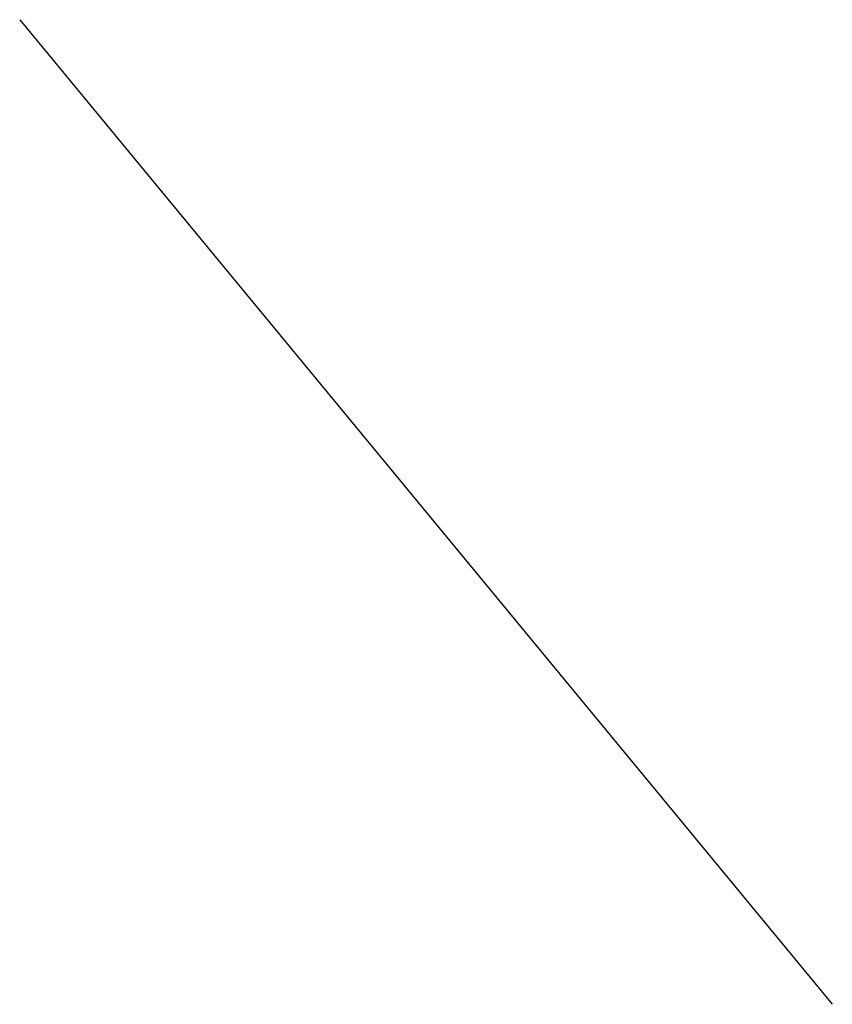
# Model space of a CAD drawing. Header units: millimetres. Extents: x 156 to 444, y 0 to 350.
import ezdxf

# ---------------------------------------------------------------- set-up
doc = ezdxf.new("R2010")
doc.units = ezdxf.units.MM

msp = doc.modelspace()

# ---------------------------------------------------------------- linework, layer by layer
msp.add_line((155.6, 350), (444.4, 0, 0))

doc.saveas('drawing.dxf')
